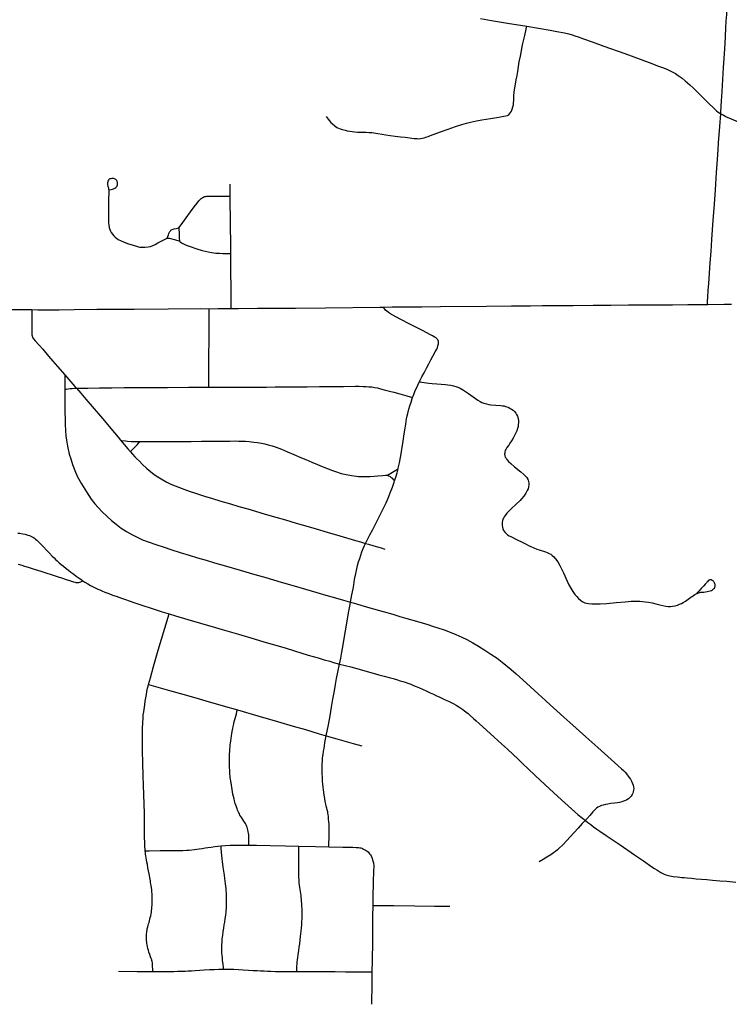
# Model space of a CAD drawing. Header units: feet. Extents: x 2113747 to 2516209, y 960708 to 1356798.
# Tile 69 of 92: x 2285930 to 2291249, y 1205349 to 1212729. Entities that reach past the tile are written whole.
import ezdxf

# ---------------------------------------------------------------- set-up
doc = ezdxf.new("R2010")
doc.units = ezdxf.units.FT
doc.header["$LTSCALE"] = 20
doc.header["$MEASUREMENT"] = 0
doc.layers.add('GM_X_City_Street', color=251, linetype='Continuous')
doc.layers.add('GM_X_State_Route', color=1, linetype='Continuous')

msp = doc.modelspace()

# ---------------------------------------------------------------- linework, layer by layer
at = {"layer": 'GM_X_City_Street', "flags": 128}
for points in [[(2291183.8, 1212023.8), (2291184.6, 1212035.1), (2291190.3, 1212120.3), (2291194.9, 1212190.7), (2291205.9, 1212372.1), (2291214.3, 1212509.4), (2291219.2, 1212600.1), (2291222.8, 1212667.1), (2291226, 1212718), (2291229.4, 1212768.6), (2291232.9, 1212820), (2291234.3, 1212841.4)], [(2288226.5, 1212003.8), (2288241.1, 1211983.4), (2288251.5, 1211970.7), (2288262.1, 1211959), (2288274.3, 1211947.8), (2288291.8, 1211932.6), (2288308.1, 1211921.6), (2288319.2, 1211916.3), (2288332.3, 1211911), (2288347.1, 1211906.1), (2288368.8, 1211900.5), (2288384.9, 1211896.6), (2288403.5, 1211893), (2288422.9, 1211890), (2288442.9, 1211888), (2288462.8, 1211886.4), (2288484.5, 1211885.7), (2288526.9, 1211885), (2288549.2, 1211884.4), (2288569.2, 1211883), (2288585.6, 1211880.7), (2288613.5, 1211876.4), (2288648, 1211870.7), (2288673.8, 1211866.9), (2288706.3, 1211862.2), (2288744, 1211857), (2288785.1, 1211852.1), (2288819.2, 1211848.1), (2288887.8, 1211839.6), (2288896.9, 1211838.7), (2288910.1, 1211837.6), (2288922.5, 1211837.3), (2288935.1, 1211838), (2288949.8, 1211840.9), (2288960.8, 1211843.7), (2288974.5, 1211848), (2288991.5, 1211854), (2289008.4, 1211860.3), (2289084.6, 1211888.2), (2289140.6, 1211908.7), (2289195.7, 1211927.5), (2289242.9, 1211943.3), (2289278.3, 1211954.1), (2289309.5, 1211961.8), (2289352.6, 1211970.5), (2289394.6, 1211977.6), (2289459.3, 1211988.4), (2289505.4, 1211996), (2289534, 1212000.9), (2289557.9, 1212005.3), (2289574.4, 1212009.3), (2289585, 1212012), (2289591.1, 1212014.5), (2289595.7, 1212017), (2289602, 1212022.8), (2289608.7, 1212032.6), (2289615.3, 1212044.7), (2289620.5, 1212057.7), (2289626.3, 1212075.9), (2289630, 1212091.7), (2289632.1, 1212107), (2289632.7, 1212122.3), (2289632.5, 1212141.6), (2289633.5, 1212161.5), (2289635.6, 1212184.4), (2289639.3, 1212206.7), (2289643.3, 1212229.8), (2289652, 1212279.3), (2289657.5, 1212311.4), (2289662.6, 1212341.9), (2289668.6, 1212377.2), (2289674.8, 1212412.8), (2289682.6, 1212455.6), (2289687.9, 1212483.9), (2289699.4, 1212539.6), (2289706, 1212569.8), (2289714.9, 1212610.3), (2289725.1, 1212657.2), (2289730.3, 1212680.4)], [(2289384.3, 1212737.8), (2289467.4, 1212723.9), (2289602.4, 1212701.7), (2289684.4, 1212688.1), (2289730.3, 1212680.4)], [(2289730.3, 1212680.4), (2289906.8, 1212650.5), (2289956.7, 1212641.6), (2290012.2, 1212631), (2290046.5, 1212622.7), (2290072, 1212615.5), (2290090.7, 1212609.5), (2290114.7, 1212601.1), (2290156.3, 1212586.4), (2290221.1, 1212563.5), (2290309.3, 1212531.9), (2290466.6, 1212475.7), (2290647.6, 1212408.8), (2290718.9, 1212381.9), (2290756.3, 1212367.5), (2290785.6, 1212355), (2290805.5, 1212346), (2290824.1, 1212337), (2290846, 1212324.8), (2290865.5, 1212312.1), (2290880.7, 1212301.2), (2290895.2, 1212290.2), (2290918.1, 1212272.1), (2290953.1, 1212240.9), (2290979.9, 1212215.1), (2291031.5, 1212162.5), (2291093.4, 1212102.5), (2291131.4, 1212065.5), (2291153.8, 1212045), (2291166, 1212036.2), (2291177.2, 1212028.4), (2291183.8, 1212023.8)], [(2291084.8, 1210594.7), (2291086.2, 1210617.8), (2291088.1, 1210649.2), (2291091.3, 1210700.2), (2291094.6, 1210750.8), (2291099.8, 1210828.7), (2291105.2, 1210906.1), (2291111.4, 1210990.7), (2291118, 1211080.7), (2291128.5, 1211226.8), (2291135, 1211315.1), (2291139.9, 1211382.2), (2291144.7, 1211453.6), (2291153.6, 1211584.8), (2291160.1, 1211682), (2291165.2, 1211757.2), (2291168.6, 1211807.2), (2291177, 1211928), (2291183.8, 1212023.8)], [(2291514.4, 1211867.6), (2291498.7, 1211876.7), (2291471.9, 1211890.1), (2291422.5, 1211912.4), (2291373.9, 1211934.5), (2291317.9, 1211959.9), (2291265.1, 1211983.1), (2291222.4, 1212001.9), (2291201.4, 1212012.8), (2291183.8, 1212023.8)], [(2286598.8, 1211454.5), (2286616.6, 1211456.5), (2286624.9, 1211458.5), (2286634, 1211461.6), (2286639.1, 1211463.7), (2286644.2, 1211466.2), (2286650.9, 1211471.1), (2286654.8, 1211475.2), (2286658.1, 1211480.1), (2286660, 1211484.5), (2286662, 1211490.2), (2286663, 1211495.6), (2286663.6, 1211501.4), (2286662.9, 1211508.8), (2286661.8, 1211514.7), (2286660.6, 1211518.4), (2286657.7, 1211523.6), (2286654.1, 1211528), (2286650.2, 1211531.2), (2286645.8, 1211533.8), (2286639.6, 1211536.5), (2286632.9, 1211538.1), (2286625.8, 1211538.8), (2286619.8, 1211538.5), (2286612.6, 1211537.4), (2286606.7, 1211535.4), (2286602, 1211532.7), (2286599.1, 1211530.3), (2286595.4, 1211525.8), (2286592, 1211520.1), (2286589.7, 1211513.5), (2286588.3, 1211507.1), (2286587.7, 1211499.9), (2286588.6, 1211492.5), (2286589.7, 1211486), (2286591.7, 1211478.7), (2286595.2, 1211468.2), (2286596.6, 1211460.2), (2286598, 1211447.1), (2286597.9, 1211435.1), (2286597, 1211385.7), (2286596.7, 1211230.4), (2286597, 1211209.9), (2286598.6, 1211188.5), (2286601.6, 1211172.3), (2286606.4, 1211157.7), (2286611.9, 1211143.6), (2286617, 1211133.8), (2286624.7, 1211121.3), (2286635, 1211108.5), (2286644.9, 1211099.8), (2286655.8, 1211090.8), (2286668.6, 1211082), (2286689.5, 1211071.1), (2286708, 1211063.3), (2286737.2, 1211052.4), (2286780.2, 1211038.1), (2286805.2, 1211030.5), (2286819.6, 1211026.8), (2286831.3, 1211024.6), (2286846.3, 1211023.5), (2286869.6, 1211023.5), (2286892.3, 1211025.7), (2286910.2, 1211030.4), (2286928.8, 1211037.3), (2286946.6, 1211045.3), (2286966.2, 1211055.7), (2287035.2, 1211092.8)], [(2287507.9, 1211407.8), (2287507.4, 1211441.5), (2287507.1, 1211470), (2287506.7, 1211496.6)], [(2287123.7, 1211168.2), (2287141.1, 1211192.2), (2287177.9, 1211243.2), (2287211.2, 1211289.1), (2287238.5, 1211326.9), (2287260.1, 1211354.9), (2287273.9, 1211371.7), (2287282, 1211380.5), (2287290.8, 1211388.3), (2287297.3, 1211393.2), (2287303.3, 1211397.1), (2287310.4, 1211400.5), (2287317.1, 1211402.8), (2287324.6, 1211404.4), (2287331.7, 1211405.3), (2287339.2, 1211406), (2287359.9, 1211406.7), (2287384.7, 1211406.7), (2287497.7, 1211407.7), (2287507.9, 1211407.8)], [(2287512.4, 1210976.4), (2287511.8, 1211044.2), (2287510.5, 1211190.6), (2287509.9, 1211246.1), (2287508.6, 1211350.1), (2287507.9, 1211407.8)], [(2287035.2, 1211092.8), (2287040.1, 1211102.9), (2287045.3, 1211116.4), (2287048.8, 1211127.2), (2287053, 1211137.2), (2287055.8, 1211142.2), (2287059.5, 1211147.7), (2287063.2, 1211151.4), (2287067.9, 1211154.6), (2287073, 1211156.7), (2287079.6, 1211158.7), (2287088.2, 1211160.7), (2287102.6, 1211163.8), (2287113.6, 1211166.1), (2287123.7, 1211168.2)], [(2287123.7, 1211168.2), (2287124, 1211152.5), (2287124.3, 1211139.4), (2287124.6, 1211128.1), (2287124.3, 1211115.1), (2287124.5, 1211105), (2287124.8, 1211095.8), (2287125.6, 1211086.9), (2287127.1, 1211077.7), (2287129, 1211068.6)], [(2287035.2, 1211092.8), (2287053.8, 1211090.4), (2287063, 1211088.4), (2287071.3, 1211086.2), (2287089.2, 1211081.2), (2287104.7, 1211076.8), (2287115, 1211073.6), (2287129, 1211068.6)], [(2287129, 1211068.6), (2287133.1, 1211065.3), (2287143.2, 1211057.2), (2287157.2, 1211049.3), (2287178.1, 1211039.6), (2287199.3, 1211031.5), (2287258.6, 1211011.1), (2287297.5, 1210999.4), (2287321.1, 1210993.4), (2287342.8, 1210988.5), (2287370.1, 1210984.3), (2287400.2, 1210980.4), (2287427.4, 1210978.3), (2287453.5, 1210977.4), (2287482.3, 1210976.5), (2287512.4, 1210976.4)], [(2287515.9, 1210565), (2287515.8, 1210580.6), (2287514.9, 1210693.3), (2287513.6, 1210866.4), (2287512.4, 1210976.4)], [(2286020.7, 1210555.7), (2286020.6, 1210511.6), (2286020.6, 1210435.1), (2286020.6, 1210420.2), (2286020.9, 1210402.1), (2286021.1, 1210388.1), (2286021.5, 1210373), (2286021.9, 1210366.1), (2286022.6, 1210360.2), (2286023.3, 1210356.1), (2286025.1, 1210351.8), (2286029.9, 1210344.3), (2286034.8, 1210337.7), (2286046.6, 1210323.1), (2286076.6, 1210289), (2286102.7, 1210259.3), (2286147.1, 1210207.7), (2286178.7, 1210170.7), (2286214.2, 1210129.1), (2286268, 1210066.2)], [(2287348.4, 1209974.4), (2287348.4, 1209980.2), (2287348, 1210186.9), (2287348.5, 1210236.5), (2287349.1, 1210302), (2287349.5, 1210370.8), (2287350.1, 1210487.1), (2287350.5, 1210563.1)], [(2288927.1, 1210016.7), (2288927.2, 1210016.9), (2288945.2, 1210053.1), (2288960.6, 1210082.6), (2288978.5, 1210116.5), (2288996.5, 1210150.7), (2289011.6, 1210179), (2289026.5, 1210206.7), (2289044.1, 1210239.4), (2289055.3, 1210260.3), (2289060.9, 1210272.8), (2289065, 1210284), (2289067.4, 1210291.9), (2289068.8, 1210300.1), (2289069.4, 1210306), (2289069, 1210312.3), (2289068.2, 1210317.2), (2289066.2, 1210323.8), (2289062.8, 1210330.4), (2289059.8, 1210334.9), (2289056.2, 1210338.8), (2289053, 1210341.6), (2289045.2, 1210347.3), (2289037, 1210352.6), (2289024.7, 1210359.2), (2289004, 1210370.4), (2288953.9, 1210396.6), (2288905.3, 1210421.6), (2288850.1, 1210449.9), (2288792.4, 1210479.7), (2288748.3, 1210502.4), (2288726.8, 1210514), (2288704.8, 1210527.5), (2288690.9, 1210536.9), (2288681.9, 1210544.1), (2288672.9, 1210553), (2288667.6, 1210558.9), (2288659.9, 1210569.3), (2288655.4, 1210575.4)], [(2286268, 1210066.2), (2286268.4, 1210053.9), (2286268.2, 1209965.7), (2286268.3, 1209959)], [(2286268, 1210066.2), (2286313.5, 1210014.9), (2286343.4, 1209980.8), (2286355.2, 1209967.2)], [(2288875, 1209897.4), (2288879, 1209908.3), (2288886.9, 1209928.5), (2288895.4, 1209949.3), (2288903.9, 1209968), (2288913.9, 1209990.2), (2288927.1, 1210016.7)], [(2288927.1, 1210016.7), (2288932, 1210015.7), (2288944.1, 1210013.2), (2288960.6, 1210010.2), (2288979, 1210007), (2288996.6, 1210005), (2289022.8, 1210002.5), (2289057.7, 1209999.7), (2289088.5, 1209997), (2289121.3, 1209993.8), (2289139.3, 1209991.6), (2289161, 1209988.7), (2289180.7, 1209984.9), (2289198.3, 1209980.3), (2289214.9, 1209974.1), (2289231.8, 1209966.1), (2289256, 1209952.3), (2289295, 1209927.4), (2289328.9, 1209902.5), (2289364.1, 1209878), (2289380.8, 1209867.4), (2289394.5, 1209860.4), (2289409.7, 1209854.5), (2289428.7, 1209848.6), (2289446, 1209845.2), (2289462.2, 1209842.7), (2289498.1, 1209839.9), (2289535.1, 1209836.8), (2289547.6, 1209835.8), (2289560, 1209833.7), (2289571.4, 1209830.6), (2289582.1, 1209826.7), (2289595.6, 1209821.6), (2289607.3, 1209815.7), (2289616.6, 1209809.5), (2289628.1, 1209801.2), (2289638.4, 1209791.5), (2289647.4, 1209780.8), (2289654, 1209770.4), (2289661.5, 1209756.9), (2289666, 1209740.7), (2289668.1, 1209722.7), (2289668.4, 1209706.5), (2289667.3, 1209695.1), (2289664.9, 1209680.2), (2289661.2, 1209665.4), (2289654.9, 1209647.1), (2289644.5, 1209622.5), (2289638.5, 1209611.3), (2289627.5, 1209593), (2289615.7, 1209573.4), (2289603.9, 1209554.9), (2289595, 1209541.2), (2289582.2, 1209521.3), (2289574.4, 1209508.2), (2289569.5, 1209499.2), (2289566.7, 1209489.2), (2289565, 1209480.6), (2289564.3, 1209472.3), (2289566.4, 1209459.9), (2289569.8, 1209450.5), (2289575.4, 1209441.5), (2289582.4, 1209431.7), (2289594.9, 1209417.9), (2289611.4, 1209401.6), (2289639.4, 1209377.4), (2289685.3, 1209339.1), (2289707.6, 1209320.3), (2289715.8, 1209312.4), (2289722.8, 1209305.7), (2289730.2, 1209297.3), (2289737.7, 1209285.8), (2289742, 1209277.2), (2289744.4, 1209268.5), (2289746.1, 1209258.5), (2289746.5, 1209246.1), (2289744, 1209226.4), (2289740.9, 1209213.6), (2289734.7, 1209199.1), (2289722.6, 1209179.2), (2289708.5, 1209157.4), (2289691.6, 1209137.5), (2289680.2, 1209125.8), (2289651.9, 1209098.4), (2289613.6, 1209062.5), (2289581.9, 1209029.8), (2289568.8, 1209013.3), (2289561.5, 1209003.3), (2289556, 1208993.3), (2289552.2, 1208984.3), (2289548.9, 1208973.5), (2289547, 1208963.6), (2289545.6, 1208949), (2289545.2, 1208939.6), (2289547.7, 1208925.9), (2289551.1, 1208912.4), (2289557, 1208899.6), (2289568, 1208884.8), (2289575.3, 1208877.2), (2289587.4, 1208868.2), (2289598.4, 1208861.6), (2289611.6, 1208854.7), (2289654.6, 1208832.6), (2289700.3, 1208809.7), (2289725.5, 1208796.9), (2289744.5, 1208787.5), (2289761.1, 1208779.6), (2289782.5, 1208771), (2289806.7, 1208761.7), (2289824.7, 1208755.4), (2289870.3, 1208740.6), (2289884.4, 1208735.3), (2289898.2, 1208728.8), (2289910.3, 1208721.9), (2289921.4, 1208713.9), (2289930.5, 1208705.6), (2289946.7, 1208688.5), (2289962.3, 1208666.5), (2289978.4, 1208638.9), (2290006.7, 1208581.9), (2290032.9, 1208521.8), (2290046.4, 1208493.8), (2290062.3, 1208463.4), (2290074.7, 1208442.6), (2290090.9, 1208421.6), (2290105.1, 1208404.6), (2290119.4, 1208389.9), (2290132.7, 1208378.7), (2290145.5, 1208369.4), (2290156.2, 1208363.1), (2290166.9, 1208358.6), (2290179, 1208354.8), (2290192.8, 1208352.8), (2290219, 1208350.7), (2290251.5, 1208349.6), (2290280.2, 1208351.3), (2290331.7, 1208354.4), (2290401.1, 1208360.3), (2290466.8, 1208366.8), (2290489.9, 1208368.5), (2290512.1, 1208369.9), (2290537.2, 1208370.9), (2290561.8, 1208371.2), (2290578, 1208370.5), (2290597, 1208368.8), (2290618.5, 1208366.4), (2290643.7, 1208362.2), (2290670.6, 1208357), (2290697.9, 1208350.1), (2290727.3, 1208343.2), (2290750.8, 1208338), (2290772.9, 1208334.2), (2290791.5, 1208331.7), (2290808.5, 1208331.4), (2290824, 1208332.1), (2290842.7, 1208335.9), (2290859.3, 1208340.7), (2290875.8, 1208347.6), (2290890.4, 1208353.7), (2290901.5, 1208359.7), (2290920.5, 1208371.7), (2290960.6, 1208399.9), (2290969.1, 1208405.8), (2290980.6, 1208413.8), (2290991.3, 1208420.2), (2291005.8, 1208428.1), (2291013.5, 1208431.6), (2291019.9, 1208433.8), (2291027.6, 1208435.6), (2291035.1, 1208437), (2291047, 1208438.3), (2291057.7, 1208439.3), (2291070.6, 1208440.9), (2291083, 1208442.8), (2291093.5, 1208445.2), (2291104.9, 1208448.1), (2291115.1, 1208451.5), (2291123.2, 1208455.8), (2291131.1, 1208462.4), (2291136.4, 1208469.2), (2291139.7, 1208474.7), (2291141.2, 1208478.4), (2291142.5, 1208482.5), (2291143.2, 1208488.9), (2291142.9, 1208494.7), (2291141.2, 1208500.6), (2291138.1, 1208507.5), (2291134.5, 1208513.7), (2291131.3, 1208517.6), (2291126.7, 1208522.3), (2291123.5, 1208524.8), (2291120.3, 1208526.8), (2291117.3, 1208528.4), (2291114.9, 1208529.4), (2291112.5, 1208530), (2291108.9, 1208530.3), (2291105.6, 1208530.2), (2291103.2, 1208529.8), (2291100.9, 1208529.1), (2291096.8, 1208526.9), (2291091, 1208522.6), (2291084.8, 1208516.8), (2291080.4, 1208512.6), (2291076.4, 1208508.4), (2291067.9, 1208499.1), (2291057.4, 1208486.7), (2291038.5, 1208466.5), (2291019.2, 1208445.7), (2291011.8, 1208438), (2291008.1, 1208434.1), (2291002.5, 1208426.8)], [(2286268.3, 1209959), (2286267.9, 1209828), (2286271.4, 1209694.1), (2286274, 1209650.5), (2286277, 1209609.4), (2286281.3, 1209578), (2286287.6, 1209532.8), (2286301.8, 1209472.4), (2286312.3, 1209437.7), (2286326.4, 1209394.6), (2286348, 1209337.3), (2286364.2, 1209303.7), (2286393.1, 1209249.1), (2286430.3, 1209190.7), (2286467.1, 1209134.5), (2286492.3, 1209101.4), (2286546.9, 1209043.6), (2286583.1, 1209006.8), (2286618.3, 1208974.2), (2286653.5, 1208946.9), (2286691.9, 1208918), (2286731.7, 1208892.2), (2286771.1, 1208869.6), (2286810.5, 1208849.6), (2286851.5, 1208830.7), (2286893, 1208814.9), (2286949.7, 1208794.9), (2287012.9, 1208774.4), (2287063.7, 1208758.6), (2287133, 1208736.5), (2287199.6, 1208715.8), (2287263.8, 1208696), (2287327.6, 1208677), (2287390, 1208659), (2287479.1, 1208633.2), (2287582, 1208603.4), (2287692.4, 1208571.3), (2287776, 1208547.2), (2287891, 1208514), (2288005.5, 1208480.8), (2288072.5, 1208461.2), (2288157.8, 1208436.1), (2288224.6, 1208416.7), (2288298.2, 1208395.3), (2288357.3, 1208378.2), (2288410.2, 1208362.6)], [(2286268.3, 1209959), (2286280, 1209960.9), (2286293.8, 1209962.8), (2286309, 1209964.6), (2286324.3, 1209966), (2286340.3, 1209966.9), (2286355.2, 1209967.2)], [(2286355.2, 1209967.2), (2286394.6, 1209967.8), (2286440.1, 1209968.3), (2286528.5, 1209969.4), (2286620.1, 1209970.3), (2286713.7, 1209971.2), (2286815, 1209972), (2286892.4, 1209972.4), (2286968.5, 1209972.9), (2287037.9, 1209973.2), (2287196, 1209973.9), (2287295.6, 1209974.2), (2287348.4, 1209974.4)], [(2286355.2, 1209967.2), (2286388.5, 1209928.7), (2286426.2, 1209884), (2286519.7, 1209774.9), (2286565.4, 1209721.4), (2286612.6, 1209664.8), (2286667.1, 1209599.5), (2286686.1, 1209577.2)], [(2287348.4, 1209974.4), (2287385.6, 1209974.2), (2287440.8, 1209973.8), (2287479.4, 1209973.9), (2287526.2, 1209974.1), (2287581.8, 1209974.4), (2287671.7, 1209974.8), (2287779, 1209975.6), (2287844.7, 1209976.2), (2287952.8, 1209977.2), (2288085.1, 1209978.4), (2288177.4, 1209979.3), (2288281.8, 1209980.2), (2288357.8, 1209980.9), (2288445.1, 1209981.7), (2288473.8, 1209981.3), (2288504, 1209980.9), (2288527, 1209979.8), (2288546.9, 1209978.3), (2288569.3, 1209976.2), (2288589.3, 1209973.1), (2288611.3, 1209968.6), (2288635.2, 1209962.8), (2288661.8, 1209956), (2288701.8, 1209945.9), (2288734.1, 1209937.1), (2288779, 1209924.5), (2288832.3, 1209909.8), (2288873.1, 1209898), (2288875, 1209897.4)], [(2288766.1, 1209362.8), (2288767.6, 1209368.5), (2288776.5, 1209406.6), (2288782.8, 1209436.2), (2288787.2, 1209461.1), (2288792.2, 1209492.2), (2288796.7, 1209523.1), (2288803.4, 1209569.7), (2288811.7, 1209623.8), (2288818.7, 1209668.2), (2288823.2, 1209696.4), (2288826.7, 1209716.7), (2288830.4, 1209738.4), (2288834.5, 1209760), (2288838.3, 1209776.8), (2288846.8, 1209808.9), (2288854.1, 1209834.7), (2288863.2, 1209863), (2288872.4, 1209890.1), (2288875, 1209897.4)], [(2286686.1, 1209577.2), (2286695, 1209576), (2286722.9, 1209572.4), (2286739.2, 1209570.5), (2286765, 1209568.4), (2286795, 1209567.2), (2286834.1, 1209566.8)], [(2286686.1, 1209577.2), (2286740.6, 1209513.1), (2286759.7, 1209491.2)], [(2286834.1, 1209566.8), (2286875, 1209566.7), (2286976.9, 1209566.3), (2287053, 1209566.9), (2287136.7, 1209567.6), (2287214.7, 1209568.3), (2287292, 1209568.8), (2287361.4, 1209569.6), (2287439, 1209570.3), (2287504.9, 1209570.9), (2287543.9, 1209571.3), (2287571.2, 1209570.9), (2287603.4, 1209570.1), (2287623.5, 1209569.3), (2287649.3, 1209567.4), (2287685.3, 1209563.2), (2287711.4, 1209560.2), (2287741.3, 1209554.9), (2287766.3, 1209549.9), (2287791.7, 1209543.5), (2287821.2, 1209535.5), (2287852.7, 1209525.3), (2287893.2, 1209509.4), (2287936.1, 1209491.2), (2287985.3, 1209470.4), (2288042.7, 1209446.1), (2288074.2, 1209432.7), (2288120.1, 1209413.1), (2288163.3, 1209394.5), (2288197.7, 1209380), (2288241.7, 1209362.2), (2288273.8, 1209349.9), (2288298.2, 1209341.8), (2288340.5, 1209328.5), (2288378, 1209319.3), (2288416.2, 1209312.6), (2288453.4, 1209307.9), (2288470.2, 1209306.2), (2288490.5, 1209304.8), (2288504.9, 1209304.5), (2288528.2, 1209304.8), (2288557.2, 1209305.9), (2288585.9, 1209307.2), (2288614.8, 1209309.2), (2288651.8, 1209312.6), (2288672.2, 1209314.1), (2288684.4, 1209314.1)], [(2286759.7, 1209491.2), (2286761.6, 1209493.3), (2286773.1, 1209505.7), (2286783.2, 1209516), (2286799.9, 1209533.1), (2286810.5, 1209543.5), (2286824, 1209556.9), (2286831.4, 1209564.1), (2286834.1, 1209566.8)], [(2286759.7, 1209491.2), (2286775.2, 1209473.5), (2286794.3, 1209452.8), (2286806.4, 1209439.1), (2286827.1, 1209419.6), (2286848.8, 1209397.4), (2286883.7, 1209366.2), (2286909.9, 1209343.7), (2286937.8, 1209321.1), (2286965.7, 1209302.6), (2287001.8, 1209280.5), (2287033.7, 1209262.8), (2287063.3, 1209248.5), (2287095.3, 1209234.9), (2287159.6, 1209210.3), (2287207.6, 1209193), (2287247, 1209179.5), (2287322.8, 1209155.4), (2287368.4, 1209141.7), (2287438, 1209120.7), (2287509.9, 1209099.5), (2287573.7, 1209080.8), (2287639.4, 1209061.6), (2287698.5, 1209044.4), (2287771.2, 1209023.1), (2287850.2, 1209000.1), (2287921.3, 1208979.4), (2288002.2, 1208955.8), (2288091.8, 1208929.6), (2288151.2, 1208912.1), (2288234.8, 1208887.8), (2288330.6, 1208860), (2288446.5, 1208826.1), (2288484.6, 1208814.9), (2288522.4, 1208803.8)], [(2288684.4, 1209314.1), (2288700.2, 1209323.5), (2288724.3, 1209337.8), (2288761.6, 1209360), (2288766.1, 1209362.8)], [(2288739.5, 1209271.5), (2288748.7, 1209299), (2288758.1, 1209333.6), (2288766.1, 1209362.8)], [(2288684.4, 1209314.1), (2288690, 1209312.4), (2288694.5, 1209310.7), (2288700.8, 1209308.1), (2288706.1, 1209305.3), (2288712.2, 1209301.1), (2288718.3, 1209295.7), (2288721.6, 1209292), (2288729, 1209283.6), (2288734.5, 1209277.2), (2288739.5, 1209271.5)], [(2288522.4, 1208803.8), (2288531.3, 1208821.7), (2288555.4, 1208868.7), (2288575.8, 1208908.3), (2288601.4, 1208957.5), (2288639.6, 1209032.7), (2288657.3, 1209068.4), (2288676.2, 1209108.6), (2288690.7, 1209141.6), (2288707.3, 1209182.2), (2288723.8, 1209225.8), (2288736.9, 1209263.6), (2288739.5, 1209271.5)], [(2285915.8, 1208881.4), (2285931.9, 1208879.2), (2285953.6, 1208875.7), (2285970.5, 1208871.8), (2285991.8, 1208866.1), (2286003.5, 1208862.2), (2286014.8, 1208857.4), (2286024.4, 1208852.7), (2286032.6, 1208847.9), (2286040.9, 1208842.2), (2286048.2, 1208836.6), (2286058.2, 1208828.3), (2286066.5, 1208820.1), (2286087.8, 1208798.3), (2286151.1, 1208732.3), (2286173.7, 1208708.8), (2286188.4, 1208694.5), (2286199.7, 1208683.6), (2286211.9, 1208671.9), (2286226.6, 1208658.4), (2286241.8, 1208645.4), (2286257.6, 1208632.5), (2286277.4, 1208616.3), (2286294.8, 1208602.8), (2286314.3, 1208588), (2286335.2, 1208572.4), (2286353.8, 1208558.5), (2286374.9, 1208543.4), (2286387.3, 1208534.6), (2286402.6, 1208524.3)], [(2288410.2, 1208362.6), (2288420.4, 1208418.8), (2288428.5, 1208464.1), (2288433.5, 1208493.3), (2288440.2, 1208532.2), (2288446.9, 1208564.8), (2288454.4, 1208600.3), (2288463.1, 1208637.6), (2288470.6, 1208665.2), (2288478.4, 1208690.8), (2288486.3, 1208714.4), (2288495.3, 1208740.5), (2288504.8, 1208765.9), (2288514.7, 1208788.3), (2288522.4, 1208803.8)], [(2288522.4, 1208803.8), (2288543.8, 1208797.5), (2288585.2, 1208785.3), (2288638.9, 1208769.4), (2288667.4, 1208760.9)], [(2285918.4, 1208647.7), (2285945.4, 1208640), (2285967, 1208633.3), (2285993.5, 1208625.1), (2286038.7, 1208610.7), (2286089.3, 1208594.8), (2286126.8, 1208582.9), (2286174.2, 1208567.7), (2286218.9, 1208552.9), (2286243.6, 1208544.6), (2286277.5, 1208533.3), (2286303.1, 1208525), (2286319.6, 1208519.4), (2286332.6, 1208515.5), (2286342.6, 1208512.9), (2286351.8, 1208511.1), (2286360.4, 1208510.2), (2286367.8, 1208510.2), (2286374.3, 1208511.1), (2286382.1, 1208512.8), (2286388.2, 1208515.5), (2286393.9, 1208518.9), (2286402.6, 1208524.3)], [(2286402.6, 1208524.3), (2286419, 1208513.8), (2286441.1, 1208500.7), (2286461.9, 1208488.5), (2286480.2, 1208479), (2286497.1, 1208470.3), (2286516.2, 1208461.2), (2286530.1, 1208454.6), (2286547, 1208447.3), (2286568.8, 1208438.5), (2286597.4, 1208427.7), (2286626.9, 1208416.8), (2286653, 1208407.2), (2286673.4, 1208399.8), (2286693.4, 1208392.5), (2286722, 1208382), (2286750.7, 1208372), (2286786.3, 1208359.9), (2286823.2, 1208347.7), (2286859.7, 1208335.9), (2286908.3, 1208320.3), (2286952.2, 1208306.3), (2286999, 1208291.6), (2287051.2, 1208274.9)], [(2288328.2, 1207899.6), (2288336.2, 1207943.2), (2288344.1, 1207989.2), (2288353.5, 1208043.5), (2288361.6, 1208090.4), (2288371.6, 1208147.7), (2288387.2, 1208235.9), (2288395.5, 1208282.2), (2288407.1, 1208345.3), (2288410.2, 1208362.6)], [(2288410.2, 1208362.6), (2288429.5, 1208357), (2288461.7, 1208347.6), (2288553.9, 1208321), (2288653.1, 1208293.1), (2288726.9, 1208272.2), (2288780.3, 1208256.7), (2288832.3, 1208241.4), (2288904.7, 1208219.8), (2288989.3, 1208194.6), (2289025, 1208183.5), (2289062.8, 1208172), (2289110.6, 1208156.2), (2289156.3, 1208138.8), (2289199.9, 1208120.9), (2289245.1, 1208101), (2289282.4, 1208082.6), (2289327, 1208057.9), (2289368.5, 1208033.1), (2289416.2, 1208003.1), (2289462, 1207974.3), (2289507.6, 1207943), (2289545.5, 1207913.8), (2289612.7, 1207859.7), (2289651.1, 1207826.6), (2289700.9, 1207780.8), (2289758.1, 1207728.7), (2289816.9, 1207675.1), (2289871.6, 1207625.3), (2289907.1, 1207593), (2289956.3, 1207548.2), (2290007.3, 1207502.4), (2290054.1, 1207460.4), (2290174.3, 1207352.8), (2290263.3, 1207273.1), (2290363.1, 1207184.8), (2290388.5, 1207162.4), (2290413.8, 1207139.2), (2290440.8, 1207114.4), (2290455.8, 1207100.3), (2290467.6, 1207087.9), (2290478.9, 1207075.2), (2290496.7, 1207051.6), (2290507.7, 1207035.3), (2290516, 1207020.8), (2290523.7, 1207005.1), (2290529, 1206990.4), (2290531.6, 1206978.3), (2290532.8, 1206964.4), (2290531.6, 1206954.3), (2290528.5, 1206941.1), (2290525.7, 1206932.5), (2290521, 1206921.8), (2290513.3, 1206910), (2290505.7, 1206900.8), (2290493.5, 1206889.9), (2290480.2, 1206881.6), (2290469.3, 1206876.4), (2290455.4, 1206870.4), (2290442, 1206866), (2290425.8, 1206861.6), (2290410.4, 1206859.2), (2290387.4, 1206856.6), (2290361.4, 1206853.3), (2290338.9, 1206849.8), (2290319.7, 1206846.3), (2290302.6, 1206842.1), (2290290.4, 1206838.3), (2290276.6, 1206832.4), (2290264.2, 1206825.9), (2290254.1, 1206818.5), (2290244, 1206810), (2290235.5, 1206801.4), (2290226, 1206790.8), (2290202.9, 1206764.3), (2290181.3, 1206739.6), (2290168.9, 1206727)], [(2286896, 1207746.4), (2286909.9, 1207796.3), (2286933.8, 1207882.2), (2286969.1, 1208003.4), (2287018.7, 1208167.5), (2287051.2, 1208274.9)], [(2287051.2, 1208274.9), (2287098.5, 1208260.7), (2287189.2, 1208233.7), (2287285.6, 1208205.5), (2287398.1, 1208172.8), (2287447.1, 1208158.9), (2287501, 1208143.3), (2287571.3, 1208122.8), (2287688.6, 1208088.5), (2287761.1, 1208066.7), (2287841, 1208042.8), (2287918.7, 1208019.7), (2287989, 1207998.4), (2288091.9, 1207967.1), (2288166.6, 1207944.9), (2288213.1, 1207931.4), (2288253.5, 1207920.1), (2288283, 1207911.9), (2288328.2, 1207899.6)], [(2288228, 1207361.4), (2288243.5, 1207443.5), (2288256.2, 1207511.6), (2288267.5, 1207576.8), (2288277.9, 1207636.7), (2288289.2, 1207698.4), (2288297.9, 1207746.6), (2288305.8, 1207790), (2288314.9, 1207839.5), (2288328.2, 1207899.6)], [(2288328.2, 1207899.6), (2288411.5, 1207877.5), (2288473.6, 1207860.1), (2288533.5, 1207843.6), (2288579.1, 1207831.4), (2288622.1, 1207819.6), (2288662.5, 1207808.8), (2288699, 1207798.8), (2288729.4, 1207790.5), (2288755, 1207783.1), (2288782.8, 1207774.4), (2288801.9, 1207768.3), (2288819.2, 1207762.7), (2288839.2, 1207755.7), (2288861.4, 1207747.5), (2288882.6, 1207738.8), (2288902.2, 1207730.5), (2288925.6, 1207720.5), (2288949.1, 1207710.5), (2288980.8, 1207696.6), (2289007.2, 1207684.4), (2289030.7, 1207673.5), (2289055, 1207662.3), (2289073.7, 1207653.6), (2289098.9, 1207641.8), (2289120.1, 1207631.8), (2289143.2, 1207620.5), (2289163.6, 1207610.5), (2289183.5, 1207600.1), (2289201.3, 1207590.1), (2289220.4, 1207578.8), (2289236.5, 1207568.8), (2289252.1, 1207557.9), (2289264.3, 1207549.3), (2289274.4, 1207541.6), (2289290.3, 1207528), (2289307, 1207513.8), (2289331.5, 1207491.4), (2289351.5, 1207473.6), (2289372.9, 1207454.5), (2289486.5, 1207350.7), (2289540.8, 1207302), (2289586.4, 1207260.3), (2289624.9, 1207224.6), (2289665.6, 1207186.3), (2289701.9, 1207152.1), (2289739.3, 1207116.3), (2289796.5, 1207061.8), (2289899.8, 1206964.4), (2289990.5, 1206881.4), (2290040.4, 1206836.7), (2290090.3, 1206792.4), (2290112.9, 1206772.8), (2290138, 1206751.8), (2290157.6, 1206735.9), (2290168.9, 1206727)], [(2286871.4, 1206499.7), (2286870.3, 1206512.2), (2286868.9, 1206529.1), (2286868.5, 1206551.2), (2286866.4, 1206609.9), (2286864.8, 1206779.7), (2286860.5, 1206921.7), (2286856.2, 1207061.9), (2286852.6, 1207158), (2286851, 1207248.7), (2286850.2, 1207314.1), (2286851.6, 1207414.6), (2286853.3, 1207461), (2286855.1, 1207494), (2286856.8, 1207517.9), (2286859.4, 1207540.1), (2286862.1, 1207558.3), (2286867.3, 1207593.1), (2286871.6, 1207622.2), (2286876, 1207647.3), (2286879.9, 1207670.3), (2286884.2, 1207693.8), (2286889.1, 1207717.7), (2286892.4, 1207732.4), (2286896, 1207746.4)], [(2286896, 1207746.4), (2287053.1, 1207701.9), (2287152.5, 1207673.7), (2287249.3, 1207645.8), (2287325, 1207624.1), (2287455.2, 1207587.1), (2287562.5, 1207557.2)], [(2287648.2, 1206542.2), (2287648.4, 1206574), (2287648, 1206590.5), (2287647.2, 1206608.6), (2287646.3, 1206619.6), (2287645, 1206630.9), (2287643.3, 1206641.7), (2287640.2, 1206656.1), (2287637.2, 1206667.4), (2287634.2, 1206676.5), (2287630.7, 1206685.6), (2287626.6, 1206695.3), (2287621.6, 1206703.4), (2287617, 1206711.9), (2287611.2, 1206720.8), (2287601.6, 1206735.2), (2287594.2, 1206746), (2287586.9, 1206757.3), (2287580.8, 1206767.3), (2287576.5, 1206775.5), (2287572.1, 1206783.8), (2287566.9, 1206795.1), (2287563, 1206804.6), (2287559.1, 1206814.6), (2287553.9, 1206829), (2287550, 1206840.7), (2287546.1, 1206852.9), (2287543.1, 1206863.3), (2287540, 1206875), (2287536.6, 1206889.4), (2287532.7, 1206906.7), (2287528.8, 1206924.5), (2287525.3, 1206942.3), (2287522.3, 1206959.3), (2287519.2, 1206975.8), (2287516.6, 1206991.8), (2287514, 1207007.9), (2287511.9, 1207022.7), (2287510.1, 1207035.3), (2287508.8, 1207046.1), (2287507.5, 1207060), (2287506.3, 1207073), (2287504.9, 1207089.5), (2287504.1, 1207105.6), (2287503.2, 1207121.7), (2287502.3, 1207138.2), (2287502, 1207156), (2287501.5, 1207172.9), (2287501.5, 1207192.5), (2287502, 1207208.5), (2287502.8, 1207225.9), (2287504.2, 1207244.4), (2287505.9, 1207264.6), (2287507.2, 1207278.9), (2287508.7, 1207293.6), (2287510.7, 1207307.6), (2287512.4, 1207321.4), (2287515, 1207341.4), (2287517.7, 1207360.1), (2287520.3, 1207376.6), (2287523.3, 1207394.4), (2287527.2, 1207415.2), (2287530.7, 1207432.2), (2287534.6, 1207450.8), (2287538.6, 1207468.2), (2287544.6, 1207491.7), (2287549.4, 1207509.5), (2287554.2, 1207527.3), (2287558.1, 1207542.5), (2287562.5, 1207557.2)], [(2287562.5, 1207557.2), (2287716.1, 1207512.3), (2287863.3, 1207468.8), (2287979.6, 1207434.2), (2288072.2, 1207407.5), (2288174.7, 1207377), (2288228, 1207361.4)], [(2288247.4, 1206529.4), (2288247.9, 1206549.3), (2288249.2, 1206600.5), (2288249.7, 1206635.3), (2288250.1, 1206655.3), (2288249.7, 1206677), (2288248.4, 1206698.3), (2288247.1, 1206717.8), (2288245.4, 1206737.4), (2288243.7, 1206757.3), (2288242.3, 1206770.4), (2288240.6, 1206780.8), (2288238.4, 1206790.8), (2288234.6, 1206806), (2288231.1, 1206820.3), (2288228, 1206833.8), (2288225, 1206848.5), (2288220.7, 1206868.9), (2288216.4, 1206891.5), (2288212.5, 1206915.4), (2288209.4, 1206938), (2288207.2, 1206955.4), (2288204.7, 1206977.5), (2288202.5, 1207000.1), (2288200.8, 1207020.1), (2288198.6, 1207050.5), (2288196.9, 1207077.4), (2288196, 1207106.5), (2288196, 1207133.4), (2288196.9, 1207151.2), (2288198.7, 1207173.4), (2288200.8, 1207195.5), (2288204.3, 1207222), (2288207.8, 1207245.9), (2288210.9, 1207265.4), (2288214.4, 1207286.7), (2288218.3, 1207310.2), (2288228, 1207361.4)], [(2288228, 1207361.4), (2288306.4, 1207339.2), (2288430, 1207304.4), (2288495.1, 1207286.1)], [(2290168.9, 1206727), (2290158.5, 1206716.4), (2290146.2, 1206703.9), (2290115.1, 1206669.7), (2290055.6, 1206604.4), (2290030.8, 1206576.9), (2289999.9, 1206545.3), (2289973.9, 1206518.9), (2289960.6, 1206507.1), (2289945, 1206494.1), (2289931, 1206483.4), (2289909.9, 1206469.4), (2289880.8, 1206450.9), (2289852.7, 1206434.1), (2289822.4, 1206415.9)], [(2290168.9, 1206727), (2290173.7, 1206723.3), (2290189.3, 1206711.3), (2290210.6, 1206695.5), (2290231.4, 1206680.4), (2290256.6, 1206662.4), (2290277.4, 1206647.7), (2290325.6, 1206614.6), (2290379, 1206578.6), (2290429.4, 1206544.2), (2290538.8, 1206469.5), (2290605.7, 1206423.4), (2290667.7, 1206380.4), (2290689, 1206366.5), (2290705.5, 1206356.1), (2290720.3, 1206347), (2290736.3, 1206337.8), (2290749.4, 1206330.4), (2290760.6, 1206324.8), (2290771.9, 1206320), (2290781.9, 1206316.5), (2290792.8, 1206313.5), (2290803.6, 1206311.3), (2290827.5, 1206307.4), (2290858.6, 1206303.9), (2290877, 1206302.1), (2290893.5, 1206300.4), (2290910.9, 1206298.7), (2290932.2, 1206296.5), (2290965.9, 1206293.2), (2291001.2, 1206289.9), (2291040.3, 1206286.5), (2291078.9, 1206283.4), (2291123.2, 1206279.9), (2291177.1, 1206275.5), (2291230.1, 1206270.7), (2291296.5, 1206264.6)], [(2286871.4, 1206499.7), (2286901.3, 1206500), (2286982.5, 1206500.8), (2287054.6, 1206501.2), (2287115.4, 1206502.1), (2287153.1, 1206502.9), (2287179.2, 1206503.8), (2287199.6, 1206505.1), (2287219.6, 1206506.8), (2287241.3, 1206509.4), (2287258.7, 1206511.6), (2287276.5, 1206514.2), (2287298.2, 1206517.2), (2287321.2, 1206520.7), (2287341.2, 1206523.7), (2287364.7, 1206527.1), (2287392, 1206531.1), (2287416.3, 1206534.1), (2287440.2, 1206536.7)], [(2286927.5, 1205595.6), (2286927, 1205610.4), (2286926.1, 1205633.8), (2286925.2, 1205649), (2286924.4, 1205659.9), (2286923.1, 1205669.9), (2286921.8, 1205676.8), (2286920, 1205682.9), (2286916.6, 1205692.4), (2286911.4, 1205705.9), (2286905.3, 1205722.4), (2286899.2, 1205739.8), (2286894.9, 1205753.7), (2286891, 1205768), (2286887.5, 1205781.1), (2286884.9, 1205793.7), (2286883.2, 1205804.5), (2286881.9, 1205814.5), (2286881, 1205826.7), (2286880.6, 1205836.7), (2286880.2, 1205846.6), (2286880.6, 1205857.5), (2286881.1, 1205866.6), (2286881.7, 1205877.2), (2286882.3, 1205886.6), (2286883.2, 1205895.7), (2286885, 1205906.1), (2286886.7, 1205914.4), (2286888.9, 1205922.6), (2286891.3, 1205930.7), (2286894.1, 1205941.7), (2286896.7, 1205951.7), (2286899.8, 1205962.6), (2286903.2, 1205975.6), (2286906.3, 1205987.7), (2286909.3, 1205999.5), (2286911.9, 1206010.8), (2286915.4, 1206027.7), (2286917.6, 1206040.7), (2286919.3, 1206051.6), (2286920.7, 1206063.3), (2286921.5, 1206077.6), (2286922.4, 1206092.8), (2286923.3, 1206107.2), (2286923.7, 1206120.2), (2286924.2, 1206130.6), (2286924.2, 1206145), (2286923.5, 1206159.5), (2286922.9, 1206177.5), (2286921.6, 1206191.4), (2286919.8, 1206207.9), (2286917.7, 1206223.6), (2286915.5, 1206237.4), (2286913.3, 1206250.9), (2286911.6, 1206263.1), (2286909.9, 1206273.5), (2286907.7, 1206285.7), (2286904.9, 1206300.2), (2286902.5, 1206314.8), (2286899.9, 1206327.8), (2286896, 1206349.5), (2286891.7, 1206372.5), (2286887.4, 1206395.6), (2286883.5, 1206415.5), (2286880.4, 1206432), (2286877.8, 1206447.7), (2286875.6, 1206460.7), (2286873.9, 1206474.2), (2286872.5, 1206487.9), (2286871.4, 1206499.7)], [(2287440.2, 1206536.7), (2287473.2, 1206538.8), (2287506.7, 1206540.5), (2287556.6, 1206541.8), (2287597.4, 1206541.8), (2287648.2, 1206542.2)], [(2287458.1, 1205613.2), (2287457.4, 1205626.1), (2287455.7, 1205647.4), (2287453.5, 1205663.9), (2287451.3, 1205678.2), (2287449.2, 1205696.4), (2287447, 1205715.5), (2287445.3, 1205735.5), (2287444.4, 1205753.8), (2287444, 1205767.2), (2287444.4, 1205782), (2287445.3, 1205797.2), (2287446.6, 1205815), (2287448.8, 1205838.9), (2287451.8, 1205865.8), (2287455.3, 1205894.4), (2287459.2, 1205920.5), (2287463.2, 1205944.8), (2287466.7, 1205965.7), (2287470.6, 1205990), (2287474.9, 1206017.8), (2287478, 1206041.2), (2287478.9, 1206052.5), (2287479.7, 1206065.1), (2287480.2, 1206082), (2287480.6, 1206100.3), (2287481.1, 1206125.9), (2287481.1, 1206140.2), (2287480.6, 1206160.2), (2287479.8, 1206183.2), (2287478.9, 1206199.7), (2287477.6, 1206217.1), (2287475.9, 1206233.6), (2287473.7, 1206251.9), (2287471.1, 1206272.3), (2287468.1, 1206292.7), (2287464.7, 1206317.9), (2287460.7, 1206347), (2287456, 1206377.8), (2287452.5, 1206399.9), (2287450.3, 1206416), (2287447.3, 1206442.5), (2287445.2, 1206463.3), (2287443, 1206487.6), (2287441.3, 1206520.2), (2287440.2, 1206536.7)], [(2287648.2, 1206542.2), (2287704.3, 1206540.9), (2287808.5, 1206538.7), (2287922.3, 1206536), (2288023, 1206534.1)], [(2288007.4, 1205595.2), (2288008, 1205613.9), (2288008.4, 1205635.2), (2288009.3, 1205650.8), (2288010.6, 1205667.3), (2288012.7, 1205682.5), (2288014.9, 1205699.5), (2288017.6, 1205719.4), (2288021.9, 1205751.1), (2288025.4, 1205776.3), (2288028.9, 1205803.3), (2288032.4, 1205828.9), (2288035.8, 1205857.1), (2288038.5, 1205877.9), (2288040.6, 1205897.9), (2288042.8, 1205921.8), (2288044.6, 1205944.4), (2288045.9, 1205968.7), (2288046.8, 1205989.1), (2288047.2, 1206012.5), (2288047.2, 1206036), (2288046.8, 1206050.3), (2288046.4, 1206066.4), (2288045.5, 1206082), (2288044.2, 1206103.8), (2288042.9, 1206121.1), (2288041.6, 1206135), (2288039.9, 1206151.1), (2288038.6, 1206164.5), (2288036.9, 1206179.3), (2288034.7, 1206195.6), (2288032.5, 1206209.7), (2288029.9, 1206225.4), (2288027.7, 1206241), (2288026, 1206255.8), (2288024.8, 1206271.4), (2288023.8, 1206283.6), (2288023, 1206300), (2288022.2, 1206317.9), (2288021.7, 1206334.4), (2288021.8, 1206349.1), (2288021.7, 1206370), (2288022.6, 1206397.8), (2288023.5, 1206444.7), (2288023.5, 1206476.8), (2288023, 1206534.1)], [(2288023, 1206534.1), (2288148.1, 1206531.6), (2288247.4, 1206529.4)], [(2288247.4, 1206529.4), (2288352.6, 1206527.1), (2288426.9, 1206525.8), (2288451.6, 1206525.3), (2288460.3, 1206524.9), (2288469, 1206524.1), (2288478.6, 1206522.3), (2288485.9, 1206520.6), (2288493.3, 1206518.4), (2288499.4, 1206515.8), (2288507.6, 1206512.3), (2288516.3, 1206508), (2288526.3, 1206502.3), (2288534.1, 1206496.7), (2288541.1, 1206490.6), (2288547.6, 1206483.6), (2288551.9, 1206478), (2288558.4, 1206468.4), (2288563.2, 1206460.6), (2288568.8, 1206449.8), (2288572.3, 1206441.1), (2288574.9, 1206432.8), (2288577.1, 1206425), (2288579.2, 1206416.7), (2288581, 1206408.9), (2288582.3, 1206400.7), (2288583.2, 1206390.7), (2288583.6, 1206380.7), (2288583.6, 1206371.1), (2288583.1, 1206357.4), (2288582.7, 1206343.3), (2288581.8, 1206326), (2288580.5, 1206286.9), (2288579.2, 1206243.5), (2288577.4, 1206171.8), (2288576, 1206090.3)], [(2288576, 1206090.3), (2288575.4, 1206007.7), (2288574, 1205821.5), (2288571.6, 1205674.8), (2288569.6, 1205591.6)], [(2288576, 1206090.3), (2288734.5, 1206090.2), (2288892.5, 1206087.5), (2289039.7, 1206085.2), (2289153.5, 1206083.9)], [(2286671.8, 1205596.1), (2286810.3, 1205595.6), (2286927.5, 1205595.6)], [(2286927.5, 1205595.6), (2286970.1, 1205595.1), (2286997.9, 1205595.1), (2287027, 1205595.1), (2287056.1, 1205595.5), (2287084.3, 1205595.9), (2287113, 1205596.8), (2287142.1, 1205597.7), (2287169.9, 1205598.5), (2287192.9, 1205599.4), (2287218.6, 1205600.6), (2287244.2, 1205602), (2287279.8, 1205604.1), (2287313.7, 1205606.3), (2287354, 1205608.8), (2287387.9, 1205610.6), (2287423.1, 1205611.9), (2287458.1, 1205613.2)], [(2287458.1, 1205613.2), (2287479.9, 1205613), (2287502.1, 1205612.7), (2287534.7, 1205611.4), (2287569.4, 1205609.6), (2287604.6, 1205607.4), (2287645, 1205604.8), (2287677.1, 1205603.1), (2287709.2, 1205601.3), (2287735.7, 1205600), (2287763.5, 1205598.7), (2287787, 1205597.8), (2287811.8, 1205596.9), (2287847.4, 1205596), (2287887.3, 1205595.1), (2287932, 1205594.7), (2287978.5, 1205595.1), (2288007.4, 1205595.2)], [(2288007.4, 1205595.2), (2288065.8, 1205594.6), (2288125.3, 1205594.2), (2288195.2, 1205594.1), (2288295.5, 1205593.7), (2288373.2, 1205593.2), (2288440.6, 1205592.7), (2288569.6, 1205591.6)], [(2288569.6, 1205591.6), (2288568.7, 1205504.1), (2288567.9, 1205348.9)]]:
    msp.add_lwpolyline(points, dxfattribs=at)
at = {"layer": 'GM_X_State_Route', "flags": 128}
for points in [[(2285817.5, 1210557.4), (2286020.7, 1210555.7), (2286065.7, 1210555.6), (2286084, 1210555.6)], [(2286084, 1210555.6), (2286227.1, 1210555.5), (2286338.8, 1210556.8), (2286507.5, 1210558.8), (2286788.9, 1210560.1), (2287044.2, 1210562.4), (2287282.6, 1210563.2), (2287350.5, 1210563.1), (2287417.5, 1210564.2), (2287515.9, 1210565), (2287570.8, 1210565.4), (2287713.4, 1210566.3), (2287996.8, 1210568.1), (2288222.1, 1210569.9), (2288628.3, 1210575.2), (2288655.4, 1210575.4), (2288720.6, 1210576), (2288806.2, 1210576.7), (2288945, 1210578.1), (2289084.3, 1210579.5), (2289428.5, 1210583.1), (2289616.2, 1210584.3), (2289758.3, 1210585.3), (2289849.6, 1210585.9), (2290078.4, 1210588), (2290227.3, 1210589.1), (2290359.8, 1210590), (2290492.8, 1210590.7), (2290650.9, 1210591.5), (2290823, 1210592.7), (2290938.6, 1210593.6), (2291084.8, 1210594.7), (2291088, 1210594.7), (2291209.9, 1210595.7), (2291265.2, 1210596.1)]]:
    msp.add_lwpolyline(points, dxfattribs=at)

doc.saveas('drawing.dxf')
